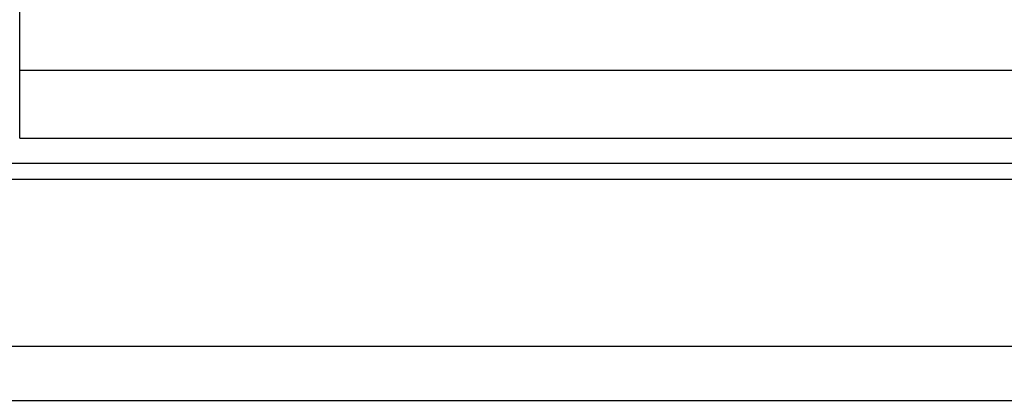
# Model space of a CAD drawing. Header units: millimetres. Extents: x 8 to 314, y 87 to 192.
# Tile 3 of 44: x 220 to 242, y 103 to 112. Entities that reach past the tile are written whole.
import ezdxf

# ---------------------------------------------------------------- set-up
doc = ezdxf.new("R2010")
doc.units = ezdxf.units.MM
doc.header["$LTSCALE"] = 0.15
doc.layers.add('OUT', color=3, linetype='CONTINUOUS')

msp = doc.modelspace()

# ---------------------------------------------------------------- linework, layer by layer
at = {"layer": 'OUT', "color": 0}
for p, q in [((220.371, 109.11), (220.371, 136.31)), ((220.371, 110.61), (255.571, 110.61)), ((220.371, 109.11), (255.571, 109.11)), ((165.546, 108.557), (313.971, 108.557)), ((165.491, 108.203), (313.971, 108.203)), ((164.369, 104.51), (313.971, 104.51)), ((127.971, 103.31), (313.971, 103.31))]:
    msp.add_line(p, q, dxfattribs=at)

doc.saveas('drawing.dxf')
